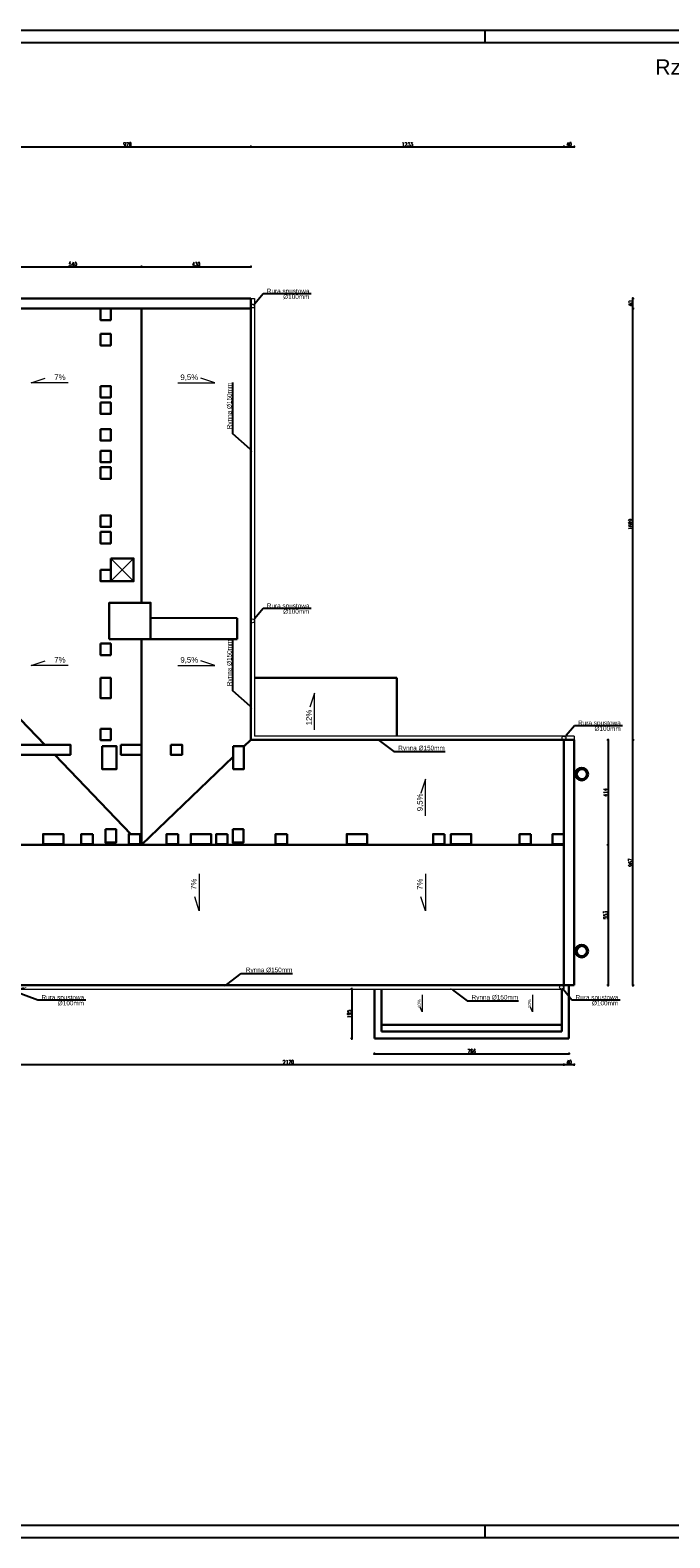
# Model space of a CAD drawing. Header units: millimetres. Extents: x 64838 to 107664, y -36848 to 0.
# Tile 108 of 109: x 100689 to 103207, y -32831 to -26891. Entities that reach past the tile are written whole.
import ezdxf
from ezdxf import colors
from ezdxf.entities.mleader import LeaderData, LeaderLine
from ezdxf.math import Vec2, Vec3

# ---------------------------------------------------------------- set-up
doc = ezdxf.new("R2010")
doc.units = ezdxf.units.MM
doc.layers.get('Defpoints').update_dxf_attribs({"color": 30})
doc.layers.add('e-cad_opisy', color=7, linetype='Continuous')
for name, color, linetype, lineweight in [('J wymiary', 1, 'Continuous', 9), ('OPIS', 7, 'Continuous', 5), ('sciany', 252, 'Continuous', 30)]:
    doc.layers.add(name, color=color, linetype=linetype, lineweight=lineweight)
doc.styles.add('ADESK2', font='simplex', dxfattribs={"width": 0.7})
doc.styles.get("Standard").update_dxf_attribs({"font": 'arial.ttf'})
doc.dimstyles.new('1-100', dxfattribs={"dimscale": 1.5, "dimtxt": 10, "dimasz": 2, "dimexe": 1, "dimexo": 1, "dimgap": 1.5, "dimtad": 1, "dimdec": 0, "dimrnd": 0.5, "dimdsep": 46, "dimtxsty": 'ADESK2', "dimblk": 'wymiar', "dimcen": -1, "dimdle": 5, "dimse1": 1, "dimse2": 1, "dimclrd": 256, "dimclre": 256, "dimclrt": 256, "dimadec": 0, "dimazin": 0, "dimtfac": 1, "dimtdec": 0, "dimtix": 1, "dimtmove": 0, "dimatfit": 3, "dimfxl": 20, "dimfxlon": 1, "dimtolj": 1, "dimtzin": 0, "dimarcsym": 0})

# ---------------------------------------------------------------- blocks, each defined once
blk = doc.blocks.new('A1_poziom')
at = {"ltscale": 0.8}
for p, q in [((661, 589), (661, 594)), ((661, 0), (661, 5))]:
    blk.add_line(p, q, dxfattribs=at)
for points in [[(0, 0), (0, 297), (25, 297), (25, 594), (841, 594), (841, 0)], [(30, 5), (836, 5), (836, 589), (30, 589)]]:
    blk.add_lwpolyline(points, close=True)
blk = doc.blocks.new('wymiar')
for p, q in [((1.5, 0), (-1.5, 0)), ((1.1, 1.1), (-1.1, -1.1)), ((0, 1.5), (0, -1.5))]:
    blk.add_line(p, q)
blk = doc.blocks.new('*D1213')
at = {"layer": 'Defpoints', "color": 0, "ltscale": 4}
for p in [(101557, -27350.6), (100587, -28028.5), (101557, -28033.3)]:
    blk.add_point(p, dxfattribs=at)
at = {"layer": 'J wymiary', "lineweight": -2}
blk.add_line((100590, -27350.6), (101554, -27350.6), dxfattribs=at)
at = {"layer": 'J wymiary', "lineweight": -2, "ltscale": 4, "xscale": 3, "yscale": 3, "zscale": 3, "rotation": 180}
blk.add_blockref('wymiar', (100587, -27350.6), dxfattribs=at)
at = {"layer": 'J wymiary', "lineweight": -2, "ltscale": 4, "xscale": 3, "yscale": 3, "zscale": 3}
blk.add_blockref('wymiar', (101557, -27350.6), dxfattribs=at)
at = {"layer": 'J wymiary', "ltscale": 4, "insert": (101072, -27340.8), "char_height": 15, "attachment_point": 5, "style": 'ADESK2'}
blk.add_mtext('\\A1;970', dxfattribs=at)
blk = doc.blocks.new('*D1214')
at = {"layer": 'Defpoints', "color": 0, "ltscale": 4}
for p in [(102790, -27350.6), (101557, -28033.3), (102790, -29722.7)]:
    blk.add_point(p, dxfattribs=at)
at = {"layer": 'J wymiary', "lineweight": -2}
blk.add_line((101560, -27350.6), (102787, -27350.6), dxfattribs=at)
at = {"layer": 'J wymiary', "lineweight": -2, "ltscale": 4, "xscale": 3, "yscale": 3, "zscale": 3, "rotation": 180}
blk.add_blockref('wymiar', (101557, -27350.6), dxfattribs=at)
at = {"layer": 'J wymiary', "lineweight": -2, "ltscale": 4, "xscale": 3, "yscale": 3, "zscale": 3}
blk.add_blockref('wymiar', (102790, -27350.6), dxfattribs=at)
at = {"layer": 'J wymiary', "ltscale": 4, "insert": (102173.5, -27340.8), "char_height": 15, "attachment_point": 5, "style": 'ADESK2'}
blk.add_mtext('\\A1;1233', dxfattribs=at)
blk = doc.blocks.new('*D1215')
at = {"layer": 'Defpoints', "color": 0, "ltscale": 4}
for p in [(102830, -27350.6), (102790, -29722.7), (102830, -29722)]:
    blk.add_point(p, dxfattribs=at)
at = {"layer": 'J wymiary', "lineweight": -2}
blk.add_line((102793, -27350.6), (102827, -27350.6), dxfattribs=at)
at = {"layer": 'J wymiary', "lineweight": -2, "ltscale": 4, "xscale": 3, "yscale": 3, "zscale": 3, "rotation": 180}
blk.add_blockref('wymiar', (102790, -27350.6), dxfattribs=at)
at = {"layer": 'J wymiary', "lineweight": -2, "ltscale": 4, "xscale": 3, "yscale": 3, "zscale": 3}
blk.add_blockref('wymiar', (102830, -27350.6), dxfattribs=at)
at = {"layer": 'J wymiary', "ltscale": 4, "insert": (102810, -27340.8), "char_height": 15, "attachment_point": 5, "style": 'ADESK2'}
blk.add_mtext('\\A1;40', dxfattribs=at)
blk = doc.blocks.new('*D1235')
at = {"layer": 'Defpoints', "color": 0, "ltscale": 4}
for p in [(102790, -30510.1), (100620, -30595.2), (102790, -30966.6)]:
    blk.add_point(p, dxfattribs=at)
at = {"layer": 'J wymiary', "lineweight": -2, "ltscale": 4}
blk.add_line((100623, -30966.6), (102787, -30966.6), dxfattribs=at)
at = {"layer": 'J wymiary', "lineweight": -2, "ltscale": 4, "xscale": 3, "yscale": 3, "zscale": 3, "rotation": 180}
blk.add_blockref('wymiar', (100620, -30966.6), dxfattribs=at)
at = {"layer": 'J wymiary', "lineweight": -2, "ltscale": 4, "xscale": 3, "yscale": 3, "zscale": 3}
blk.add_blockref('wymiar', (102790, -30966.6), dxfattribs=at)
at = {"layer": 'J wymiary', "ltscale": 4, "insert": (101705, -30956.9), "char_height": 15, "attachment_point": 5, "style": 'ADESK2'}
blk.add_mtext('\\A1;2170', dxfattribs=at)
blk = doc.blocks.new('*D1236')
at = {"layer": 'Defpoints', "color": 0, "ltscale": 4}
for p in [(102790, -30510.1), (102830, -30477.4), (102830, -30966.6)]:
    blk.add_point(p, dxfattribs=at)
at = {"layer": 'J wymiary', "lineweight": -2, "ltscale": 4}
blk.add_line((102793, -30966.6), (102827, -30966.6), dxfattribs=at)
at = {"layer": 'J wymiary', "lineweight": -2, "ltscale": 4, "xscale": 3, "yscale": 3, "zscale": 3, "rotation": 180}
blk.add_blockref('wymiar', (102790, -30966.6), dxfattribs=at)
at = {"layer": 'J wymiary', "lineweight": -2, "ltscale": 4, "xscale": 3, "yscale": 3, "zscale": 3}
blk.add_blockref('wymiar', (102830, -30966.6), dxfattribs=at)
at = {"layer": 'J wymiary', "ltscale": 4, "insert": (102810, -30956.9), "char_height": 15, "attachment_point": 5, "style": 'ADESK2'}
blk.add_mtext('\\A1;40', dxfattribs=at)
blk = doc.blocks.new('*D1243')
at = {"layer": 'Defpoints', "color": 0, "ltscale": 4}
for p in [(102830, -29687.1), (103061.3, -29687.1), (102830, -30654.1)]:
    blk.add_point(p, dxfattribs=at)
at = {"layer": 'J wymiary', "lineweight": -2}
blk.add_line((103061.3, -30651.1), (103061.3, -29690.1), dxfattribs=at)
at = {"layer": 'J wymiary', "lineweight": -2, "ltscale": 4, "xscale": 3, "yscale": 3, "zscale": 3}
for p, rotation in [((103061.3, -29687.1), 90), ((103061.3, -30654.1), 270)]:
    blk.add_blockref('wymiar', p, dxfattribs=dict(at, rotation=rotation))
at = {"layer": 'J wymiary', "ltscale": 4, "insert": (103051.6, -30170.6), "char_height": 15, "attachment_point": 5, "rotation": 90, "style": 'ADESK2'}
blk.add_mtext('\\A1;967', dxfattribs=at)
blk = doc.blocks.new('*D1244')
at = {"layer": 'Defpoints', "color": 0, "ltscale": 4}
for p in [(101484.8, -27988.1), (103061.3, -27988.1), (102830, -29687.1)]:
    blk.add_point(p, dxfattribs=at)
at = {"layer": 'J wymiary', "lineweight": -2}
blk.add_line((103061.3, -29684.1), (103061.3, -27991.1), dxfattribs=at)
at = {"layer": 'J wymiary', "lineweight": -2, "ltscale": 4, "xscale": 3, "yscale": 3, "zscale": 3}
for p, rotation in [((103061.3, -27988.1), 90), ((103061.3, -29687.1), 270)]:
    blk.add_blockref('wymiar', p, dxfattribs=dict(at, rotation=rotation))
at = {"layer": 'J wymiary', "ltscale": 4, "insert": (103051.6, -28837.6), "char_height": 15, "attachment_point": 5, "rotation": 90, "style": 'ADESK2'}
blk.add_mtext('\\A1;1699', dxfattribs=at)
blk = doc.blocks.new('*D1245')
at = {"layer": 'Defpoints', "color": 0, "ltscale": 4}
for p in [(101491.6, -27948.1), (103061.3, -27948.1), (101484.8, -27988.1)]:
    blk.add_point(p, dxfattribs=at)
at = {"layer": 'J wymiary', "lineweight": -2}
blk.add_line((103061.3, -27985.1), (103061.3, -27951.1), dxfattribs=at)
at = {"layer": 'J wymiary', "lineweight": -2, "ltscale": 4, "xscale": 3, "yscale": 3, "zscale": 3}
for p, rotation in [((103061.3, -27948.1), 90), ((103061.3, -27988.1), 270)]:
    blk.add_blockref('wymiar', p, dxfattribs=dict(at, rotation=rotation))
at = {"layer": 'J wymiary', "ltscale": 4, "insert": (103051.6, -27968.1), "char_height": 15, "attachment_point": 5, "rotation": 90, "style": 'ADESK2'}
blk.add_mtext('\\A1;40', dxfattribs=at)
blk = doc.blocks.new('*D1246')
at = {"layer": 'Defpoints', "color": 0, "ltscale": 4}
for p in [(101127, -27823), (100587, -28064.3), (101127, -28064.3)]:
    blk.add_point(p, dxfattribs=at)
at = {"layer": 'J wymiary', "lineweight": -2}
blk.add_line((100590, -27823), (101124, -27823), dxfattribs=at)
at = {"layer": 'J wymiary', "lineweight": -2, "ltscale": 4, "xscale": 3, "yscale": 3, "zscale": 3, "rotation": 180}
blk.add_blockref('wymiar', (100587, -27823), dxfattribs=at)
at = {"layer": 'J wymiary', "lineweight": -2, "ltscale": 4, "xscale": 3, "yscale": 3, "zscale": 3}
blk.add_blockref('wymiar', (101127, -27823), dxfattribs=at)
at = {"layer": 'J wymiary', "ltscale": 4, "insert": (100857, -27813.2), "char_height": 15, "attachment_point": 5, "style": 'ADESK2'}
blk.add_mtext('\\A1;540', dxfattribs=at)
blk = doc.blocks.new('*D1247')
at = {"layer": 'Defpoints', "color": 0, "ltscale": 4}
for p in [(101557, -27823), (101127, -28064.3), (101557, -28048.3)]:
    blk.add_point(p, dxfattribs=at)
at = {"layer": 'J wymiary', "lineweight": -2}
blk.add_line((101130, -27823), (101554, -27823), dxfattribs=at)
at = {"layer": 'J wymiary', "lineweight": -2, "ltscale": 4, "xscale": 3, "yscale": 3, "zscale": 3, "rotation": 180}
blk.add_blockref('wymiar', (101127, -27823), dxfattribs=at)
at = {"layer": 'J wymiary', "lineweight": -2, "ltscale": 4, "xscale": 3, "yscale": 3, "zscale": 3}
blk.add_blockref('wymiar', (101557, -27823), dxfattribs=at)
at = {"layer": 'J wymiary', "ltscale": 4, "insert": (101342, -27813.2), "char_height": 15, "attachment_point": 5, "style": 'ADESK2'}
blk.add_mtext('\\A1;430', dxfattribs=at)
blk = doc.blocks.new('*D1248')
at = {"layer": 'Defpoints', "color": 0, "ltscale": 4}
for p in [(102648, -29687.1), (102548.4, -30101.1), (102963.3, -30101.1)]:
    blk.add_point(p, dxfattribs=at)
at = {"layer": 'J wymiary', "lineweight": -2}
blk.add_line((102963.3, -29690.1), (102963.3, -30098.1), dxfattribs=at)
at = {"layer": 'J wymiary', "lineweight": -2, "ltscale": 4, "xscale": 3, "yscale": 3, "zscale": 3}
for p, rotation in [((102963.3, -29687.1), 90), ((102963.3, -30101.1), 270)]:
    blk.add_blockref('wymiar', p, dxfattribs=dict(at, rotation=rotation))
at = {"layer": 'J wymiary', "ltscale": 4, "insert": (102953.5, -29894.1), "char_height": 15, "attachment_point": 5, "rotation": 90, "style": 'ADESK2'}
blk.add_mtext('\\A1;414', dxfattribs=at)
blk = doc.blocks.new('*D1249')
at = {"layer": 'Defpoints', "color": 0, "ltscale": 4}
for p in [(102548.4, -30101.1), (102652.5, -30654.1), (102963.3, -30654.1)]:
    blk.add_point(p, dxfattribs=at)
at = {"layer": 'J wymiary', "lineweight": -2}
blk.add_line((102963.3, -30104.1), (102963.3, -30651.1), dxfattribs=at)
at = {"layer": 'J wymiary', "lineweight": -2, "ltscale": 4, "xscale": 3, "yscale": 3, "zscale": 3}
for p, rotation in [((102963.3, -30101.1), 90), ((102963.3, -30654.1), 270)]:
    blk.add_blockref('wymiar', p, dxfattribs=dict(at, rotation=rotation))
at = {"layer": 'J wymiary', "ltscale": 4, "insert": (102953.5, -30377.6), "char_height": 15, "attachment_point": 5, "rotation": 90, "style": 'ADESK2'}
blk.add_mtext('\\A1;553', dxfattribs=at)
blk = doc.blocks.new('*D1250')
at = {"layer": 'Defpoints', "color": 0, "ltscale": 4}
for p in [(102043.6, -30669.1), (101954.6, -30864.1), (102043.6, -30864.1)]:
    blk.add_point(p, dxfattribs=at)
at = {"layer": 'J wymiary', "lineweight": -2, "ltscale": 4}
blk.add_line((101954.6, -30672.1), (101954.6, -30861.1), dxfattribs=at)
at = {"layer": 'J wymiary', "lineweight": -2, "ltscale": 4, "xscale": 3, "yscale": 3, "zscale": 3}
for p, rotation in [((101954.6, -30669.1), 90), ((101954.6, -30864.1), 270)]:
    blk.add_blockref('wymiar', p, dxfattribs=dict(at, rotation=rotation))
at = {"layer": 'J wymiary', "ltscale": 4, "insert": (101944.9, -30766.6), "char_height": 15, "attachment_point": 5, "rotation": 90, "style": 'ADESK2'}
blk.add_mtext('\\A1;195', dxfattribs=at)
blk = doc.blocks.new('*D1251')
at = {"layer": 'Defpoints', "color": 0, "ltscale": 4}
for p in [(102043.6, -30864.1), (102809.6, -30864.1), (102809.6, -30923.5)]:
    blk.add_point(p, dxfattribs=at)
at = {"layer": 'J wymiary', "lineweight": -2, "ltscale": 4}
blk.add_line((102046.6, -30923.5), (102806.6, -30923.5), dxfattribs=at)
at = {"layer": 'J wymiary', "lineweight": -2, "ltscale": 4, "xscale": 3, "yscale": 3, "zscale": 3, "rotation": 180}
blk.add_blockref('wymiar', (102043.6, -30923.5), dxfattribs=at)
at = {"layer": 'J wymiary', "lineweight": -2, "ltscale": 4, "xscale": 3, "yscale": 3, "zscale": 3}
blk.add_blockref('wymiar', (102809.6, -30923.5), dxfattribs=at)
at = {"layer": 'J wymiary', "ltscale": 4, "insert": (102426.6, -30913.7), "char_height": 15, "attachment_point": 5, "style": 'ADESK2'}
blk.add_mtext('\\A1;766', dxfattribs=at)

msp = doc.modelspace()

# ---------------------------------------------------------------- linework, layer by layer
at = {"layer": 'OPIS'}
for p, q in [((101556.95, -27948.1), (101571.95, -27948.1)), ((101571.95, -27948.1), (101571.95, -29672.1)), ((100692.76, -28280.32), (100748.08, -28262.5)), ((101415.39, -28280.32), (101360.08, -28262.5)), ((100837.96, -28280.32), (100692.76, -28280.32)), ((101270.19, -28280.32), (101415.39, -28280.32)), ((101095.95, -28972.1), (101005.95, -29062.1)), ((101005.95, -28972.1), (101095.95, -29062.1)), ((100692.76, -29393.51), (100748.08, -29375.69)), ((100837.96, -29393.51), (100692.76, -29393.51)), ((101270.19, -29393.51), (101415.39, -29393.51)), ((101415.39, -29393.51), (101360.08, -29375.69)), ((101807.81, -29502.83), (101789.98, -29558.14)), ((101807.81, -29648.02), (101807.81, -29502.83)), ((102829.95, -29672.1), (101571.95, -29672.1)), ((102829.95, -29672.1), (102829.95, -29687.1)), ((102244.27, -29841.55), (102226.44, -29896.86)), ((102244.27, -29986.74), (102244.27, -29841.55)), ((101354.18, -30215.45), (101354.18, -30360.64)), ((102244.27, -30215.45), (102244.27, -30360.64)), ((101354.18, -30360.64), (101336.36, -30305.33)), ((102244.27, -30360.64), (102226.44, -30305.33)), ((100619.95, -30669.1), (102789.95, -30669.1)), ((102232.12, -30691.88), (102232.12, -30758.11)), ((102666.35, -30691.88), (102666.35, -30758.11)), ((102789.95, -30654.1), (102789.95, -30669.1)), ((102232.12, -30758.11), (102224.1, -30740.89)), ((102666.35, -30758.11), (102658.33, -30740.89))]:
    msp.add_line(p, q, dxfattribs=at)
for centre in [(101564.45, -27978.1), (101564.45, -29218.1), (102789.95, -29679.6), (102779.95, -30661.6)]:
    msp.add_circle(centre, 7.5, dxfattribs=at)
at = {"layer": 'sciany'}
for p, q in [((101556.95, -27948.1), (100586.95, -27948.1)), ((101556.95, -29687.1), (101556.95, -27948.1)), ((101556.95, -27988.1), (100586.95, -27988.1)), ((101126.95, -27988.1), (101126.95, -29147.1)), ((101503.95, -29207.1), (101162.95, -29206.89)), ((101503.95, -29207.1), (101503.95, -29290.1)), ((100999.95, -29290.1), (101503.95, -29290.1)), ((101126.95, -29290.1), (101126.95, -30101.1)), ((102131.95, -29442.1), (101571.95, -29442.1)), ((102131.95, -29672.1), (102131.95, -29442.1)), ((100586.95, -29539.6), (100747.08, -29706.1)), ((101556.95, -29687.1), (101529.95, -29713.06)), ((102829.95, -29687.1), (101556.95, -29687.1)), ((102789.95, -29687.1), (102789.95, -30654.1)), ((102829.95, -29687.1), (102829.95, -30654.1)), ((100785.55, -29746.1), (101085.6, -30058.1)), ((101487.95, -29753.45), (101126.72, -30100.85)), ((99137.95, -30101.1), (102789.95, -30101.1)), ((101121.95, -30095.9), (101126.95, -30101.1)), ((102829.95, -30654.1), (100619.95, -30654.1)), ((102043.57, -30669.1), (102043.57, -30864.1)), ((102071.57, -30669.1), (102071.57, -30836.1)), ((102781.57, -30669.1), (102781.57, -30836.1)), ((102809.57, -30654.1), (102809.57, -30864.1)), ((102781.57, -30810.1), (102071.57, -30810.1)), ((102809.57, -30864.1), (102043.57, -30864.1)), ((102781.57, -30836.1), (102071.57, -30836.1))]:
    msp.add_line(p, q, dxfattribs=at)
for points in [[(100965.95, -27988.1), (101005.95, -27988.1), (101005.95, -28033.1), (100965.95, -28033.1)], [(100965.95, -28088.1), (101005.95, -28088.1), (101005.95, -28133.1), (100965.95, -28133.1)], [(100965.95, -28293.1), (101005.95, -28293.1), (101005.95, -28338.1), (100965.95, -28338.1)], [(100965.95, -28358.1), (101005.95, -28358.1), (101005.95, -28403.1), (100965.95, -28403.1)], [(100965.95, -28463.1), (101005.95, -28463.1), (101005.95, -28508.1), (100965.95, -28508.1)], [(100965.95, -28548.1), (101005.95, -28548.1), (101005.95, -28593.1), (100965.95, -28593.1)], [(100965.95, -28613.1), (101005.95, -28613.1), (101005.95, -28658.1), (100965.95, -28658.1)], [(100965.95, -28803.1), (101005.95, -28803.1), (101005.95, -28848.1), (100965.95, -28848.1)], [(100965.95, -28868.1), (101005.95, -28868.1), (101005.95, -28913.1), (100965.95, -28913.1)], [(101005.95, -28972.1), (101095.95, -28972.1), (101095.95, -29062.1), (101005.95, -29062.1)], [(100965.95, -29017.1), (101005.95, -29017.1), (101005.95, -29062.1), (100965.95, -29062.1)], [(100999.95, -29290.1), (101162.95, -29290.1), (101162.95, -29147.1), (100999.95, -29147.1)], [(100965.95, -29308.1), (101005.95, -29308.1), (101005.95, -29353.1), (100965.95, -29353.1)], [(100965.95, -29443.1), (101005.95, -29443.1), (101005.95, -29523.1), (100965.95, -29523.1)], [(100965.95, -29643.1), (101005.95, -29643.1), (101005.95, -29688.1), (100965.95, -29688.1)], [(100580.95, -29706.1), (100846.95, -29706.1), (100846.95, -29746.1), (100580.95, -29746.1)], [(100971.95, -29712.1), (101028.95, -29712.1), (101028.95, -29802.1), (100971.95, -29802.1)], [(101045.95, -29706.1), (101126.95, -29706.1), (101126.95, -29746.1), (101045.95, -29746.1)], [(101241.95, -29706.1), (101286.95, -29706.1), (101286.95, -29746.1), (101241.95, -29746.1)], [(101487.95, -29712.1), (101529.95, -29712.1), (101529.95, -29802.1), (101487.95, -29802.1)], [(100984.95, -30039.1), (101026.95, -30039.1), (101026.95, -30092.1), (100984.95, -30092.1)], [(101485.95, -30039.1), (101527.95, -30039.1), (101527.95, -30092.1), (101485.95, -30092.1)], [(100739.95, -30098.1), (100739.95, -30058.1), (100819.95, -30058.1), (100819.95, -30098.1)], [(100934.95, -30058.1), (100934.95, -30098.1), (100889.95, -30098.1), (100889.95, -30058.1)], [(101121.95, -30058.1), (101121.95, -30098.1), (101076.95, -30098.1), (101076.95, -30058.1)], [(101270.95, -30058.1), (101270.95, -30098.1), (101225.95, -30098.1), (101225.95, -30058.1)], [(101320.95, -30098.1), (101320.95, -30058.1), (101400.95, -30058.1), (101400.95, -30098.1)], [(101465.95, -30058.1), (101465.95, -30098.1), (101420.95, -30098.1), (101420.95, -30058.1)], [(101699.95, -30058.1), (101699.95, -30098.1), (101654.95, -30098.1), (101654.95, -30058.1)], [(101934.95, -30098.1), (101934.95, -30058.1), (102014.95, -30058.1), (102014.95, -30098.1)], [(102319.95, -30058.1), (102319.95, -30098.1), (102274.95, -30098.1), (102274.95, -30058.1)], [(102344.95, -30098.1), (102344.95, -30058.1), (102424.95, -30058.1), (102424.95, -30098.1)], [(102659.95, -30058.1), (102659.95, -30098.1), (102614.95, -30098.1), (102614.95, -30058.1)], [(102789.95, -30058.1), (102789.95, -30098.1), (102744.95, -30098.1), (102744.95, -30058.1)]]:
    msp.add_lwpolyline(points, close=True, dxfattribs=at)
for centre, radius in [((102859.85, -29822.1), 25), ((102859.85, -29822.1), 20), ((102859.85, -30519.1), 25), ((102859.85, -30519.1), 20)]:
    msp.add_circle(centre, radius, dxfattribs=at)

# ---------------------------------------------------------------- block references
at = {"layer": 'e-cad_opisy', "ltscale": 4, "xscale": 10, "yscale": 10, "zscale": 10}
msp.add_blockref('A1_poziom', (95869.55, -32831.02), dxfattribs=at)

# ---------------------------------------------------------------- texts
at = {"layer": 'OPIS'}
for s, p in [('7%%%', (100783.67, -28269.58)), ('9,5%%%', (101280.06, -28269.58)), ('7%%%', (100783.67, -29382.76)), ('9,5%%%', (101280.06, -29382.76))]:
    msp.add_text(s, height=22, dxfattribs=at).set_placement(p)
for s, p in [('12%%%', (101797.06, -29629.71)), ('9,5%%%', (102233.52, -29968.44)), ('7%%%', (101343.44, -30278.18)), ('7%%%', (102233.52, -30278.18))]:
    msp.add_text(s, height=22, rotation=90, dxfattribs=at).set_placement(p)
at = {"layer": 'OPIS', "insert": (103479.7, -27077.4, 0), "char_height": 60, "width": 1443.7083, "attachment_point": 5}
msp.add_mtext('\\pxqr;{\\C7;Rzut dachu - inwentaryzacja\\P\\fArial|b0|i1|c238|p34;\\H0.7x;skala 1:100}', dxfattribs=at)
at = {"layer": 'OPIS', "char_height": 12.5, "width": 350.5698, "attachment_point": 3, "rotation": 90}
for insert in [(102213.95, -30708.68), (102648.18, -30708.68)]:
    msp.add_mtext('10%', dxfattribs=dict(at, insert=insert))

# ---------------------------------------------------------------- dimensions: what is measured, and where the dimension line sits
at = {"layer": 'J wymiary'}
for base, p1, p2, picture, middle in [((101556.95, -27350.55), (100586.95, -28028.5), (101556.95, -28033.34), '*D1213', (101071.95, -27340.8)), ((102789.95, -27350.55), (101556.95, -28033.34), (102789.95, -29722.74), '*D1214', (102173.45, -27340.8)), ((102829.95, -27350.55), (102789.95, -29722.74), (102829.95, -29722.03), '*D1215', (102809.95, -27340.8)), ((101126.95, -27822.97), (100586.95, -28064.33), (101126.95, -28064.33), '*D1246', (100856.95, -27813.22)), ((101556.95, -27822.97), (101126.95, -28064.33), (101556.95, -28048.33), '*D1247', (101341.95, -27813.22))]:
    dim = msp.add_linear_dim(base=base, p1=p1, p2=p2, dimstyle='1-100', override={"dimblk": 'wymiar'}, dxfattribs=at)
    dim.commit()
    dim.dimension.update_dxf_attribs({"geometry": picture, "text_midpoint": middle})
for base, p1, p2, picture, middle in [((103061.34, -27948.1), (101484.76, -27988.1), (101491.55, -27948.1), '*D1245', (103051.59, -27968.1)), ((103061.34, -27988.1), (102829.95, -29687.1), (101484.76, -27988.1), '*D1244', (103051.59, -28837.6)), ((102963.29, -30101.1), (102648.01, -29687.1), (102548.35, -30101.1), '*D1248', (102953.54, -29894.1)), ((103061.34, -29687.1), (102829.95, -30654.1), (102829.95, -29687.1), '*D1243', (103051.59, -30170.6)), ((102963.29, -30654.1), (102548.35, -30101.1), (102652.54, -30654.1), '*D1249', (102953.54, -30377.6))]:
    dim = msp.add_linear_dim(base=base, p1=p1, p2=p2, angle=90, dimstyle='1-100', override={"dimblk": 'wymiar'}, dxfattribs=at)
    dim.commit()
    dim.dimension.update_dxf_attribs({"geometry": picture, "text_midpoint": middle})
at = {"layer": 'J wymiary', "ltscale": 4}
for base, p1, p2, override, picture, middle in [((102789.95, -30966.64), (100619.95, -30595.22), (102789.95, -30510.06), {"dimtmove": 1}, '*D1235', (101704.95, -30956.89)), ((102829.95, -30966.64), (102789.95, -30510.06), (102829.95, -30477.44), {"dimtmove": 1}, '*D1236', (102809.95, -30956.89)), ((102809.57, -30923.48), (102043.57, -30864.1), (102809.57, -30864.1), {"dimblk": 'wymiar', "dimtmove": 1}, '*D1251', (102426.57, -30913.73))]:
    dim = msp.add_linear_dim(base=base, p1=p1, p2=p2, dimstyle='1-100', override=override, dxfattribs=at)
    dim.commit()
    dim.dimension.update_dxf_attribs({"geometry": picture, "text_midpoint": middle})
dim = msp.add_linear_dim(base=(101954.62, -30864.1), p1=(102043.57, -30669.1), p2=(102043.57, -30864.1), angle=90, dimstyle='1-100', override={"dimblk": 'wymiar', "dimtmove": 1}, dxfattribs=at)
dim.commit()
dim.dimension.update_dxf_attribs({"geometry": '*D1250', "text_midpoint": (101944.87, -30766.6)})

# ---------------------------------------------------------------- leaders
at = {"layer": 'OPIS'}
ml = msp.add_multileader_mtext('Standard', dxfattribs=at)
ml.set_content('Rura spustowa\\P\\P\\P %%C100mm', color=256)
ml.set_leader_properties()
ml.build(insert=Vec2(0, 0))
ml.multileader.update_dxf_attribs({"text_left_attachment_type": 6, "text_right_attachment_type": 6, "arrow_head_size": 14})
ctx = ml.context
ctx.base_point, ctx.char_height, ctx.arrow_head_size, ctx.landing_gap_size, ctx.plane_origin = Vec3(101613.38, -27928.44), 18, 14, 10, Vec3(101328.1, -27834.77)
ctx.left_attachment, ctx.right_attachment, ctx.text_align_type = 6, 6, 2
notes = []
notes.append((ctx, [(0, (1, 1, 0), (101605.38, -27928.44), (1, 0), 8, [(0, [(101564.45, -27978.1)], 256, [])])]))
ctx.mtext.insert, ctx.mtext.alignment, ctx.mtext.line_spacing_factor, ctx.mtext.flow_direction = Vec3(101788.06, -27909.72), 3, 0.25, 5
ml = msp.add_multileader_mtext('Standard', dxfattribs=at)
ml.set_content('Rynna %%C150mm', color=256)
ml.set_leader_properties()
ml.build(insert=Vec2(0, 0))
ml.multileader.update_dxf_attribs({"text_left_attachment_type": 6, "text_right_attachment_type": 6, "arrow_head_size": 14})
ctx = ml.context
ctx.base_point, ctx.char_height, ctx.arrow_head_size, ctx.landing_gap_size, ctx.plane_origin, ctx.plane_x_axis, ctx.plane_y_axis = Vec3(101486.77, -28473.39), 18, 14, 10, Vec3(101568.73, -28008.55), Vec3(0, 1), Vec3(-1, 0)
ctx.left_attachment, ctx.right_attachment = 6, 6
notes.append((ctx, [(0, (1, 1, 0), (101486.77, -28481.39), (0, 1), 8, [(0, [(101564.67, -28551.69)], 256, [])])]))
ctx.mtext.insert, ctx.mtext.text_direction, ctx.mtext.rotation, ctx.mtext.line_spacing_factor, ctx.mtext.flow_direction = Vec3(101463.48, -28463.39), Vec3(0, 1), 1.5707963, 0.25, 5
ml = msp.add_multileader_mtext('Standard', dxfattribs=at)
ml.set_content('Rura spustowa\\P\\P\\P %%C100mm', color=256)
ml.set_leader_properties()
ml.build(insert=Vec2(0, 0))
ml.multileader.update_dxf_attribs({"text_left_attachment_type": 6, "text_right_attachment_type": 6, "arrow_head_size": 14})
ctx = ml.context
ctx.base_point, ctx.char_height, ctx.arrow_head_size, ctx.landing_gap_size, ctx.plane_origin = Vec3(101613.38, -29168.44), 18, 14, 10, Vec3(101328.1, -29074.77)
ctx.left_attachment, ctx.right_attachment, ctx.text_align_type = 6, 6, 2
notes.append((ctx, [(0, (1, 1, 0), (101605.38, -29168.44), (1, 0), 8, [(0, [(101564.45, -29218.1)], 256, [])])]))
ctx.mtext.insert, ctx.mtext.alignment, ctx.mtext.line_spacing_factor, ctx.mtext.flow_direction = Vec3(101788.06, -29149.72), 3, 0.25, 5
ml = msp.add_multileader_mtext('Standard', dxfattribs=at)
ml.set_content('Rynna %%C150mm', color=256)
ml.set_leader_properties()
ml.build(insert=Vec2(0, 0))
ml.multileader.update_dxf_attribs({"text_left_attachment_type": 6, "text_right_attachment_type": 6, "arrow_head_size": 14})
ctx = ml.context
ctx.base_point, ctx.char_height, ctx.arrow_head_size, ctx.landing_gap_size, ctx.plane_origin, ctx.plane_x_axis, ctx.plane_y_axis = Vec3(101486.77, -29485.43), 18, 14, 10, Vec3(101568.73, -29020.59), Vec3(0, 1), Vec3(-1, 0)
ctx.left_attachment, ctx.right_attachment = 6, 6
notes.append((ctx, [(0, (1, 1, 0), (101486.77, -29493.43), (0, 1), 8, [(0, [(101564.67, -29563.73)], 256, [])])]))
ctx.mtext.insert, ctx.mtext.text_direction, ctx.mtext.rotation, ctx.mtext.line_spacing_factor, ctx.mtext.flow_direction = Vec3(101463.48, -29475.43), Vec3(0, 1), 1.5707963, 0.25, 5
ml = msp.add_multileader_mtext('Standard', dxfattribs=at)
ml.set_content('Rura spustowa\\P\\P\\P %%C100mm', color=256)
ml.set_leader_properties()
ml.build(insert=Vec2(0, 0))
ml.multileader.update_dxf_attribs({"text_left_attachment_type": 6, "text_right_attachment_type": 6, "arrow_head_size": 14})
ctx = ml.context
ctx.base_point, ctx.char_height, ctx.arrow_head_size, ctx.landing_gap_size, ctx.plane_origin = Vec3(102838.88, -29629.94), 18, 14, 10, Vec3(102553.6, -29536.27)
ctx.left_attachment, ctx.right_attachment, ctx.text_align_type = 6, 6, 2
notes.append((ctx, [(0, (1, 1, 0), (102830.88, -29629.94), (1, 0), 8, [(0, [(102789.95, -29679.6)], 256, [])])]))
ctx.mtext.insert, ctx.mtext.alignment, ctx.mtext.line_spacing_factor, ctx.mtext.flow_direction = Vec3(103013.56, -29611.22), 3, 0.25, 5
ml = msp.add_multileader_mtext('Standard', dxfattribs=at)
ml.set_content('Rynna %%C150mm', color=256)
ml.set_leader_properties()
ml.build(insert=Vec2(0, 0))
ml.multileader.update_dxf_attribs({"text_left_attachment_type": 6, "text_right_attachment_type": 6, "arrow_head_size": 14})
ctx = ml.context
ctx.base_point, ctx.char_height, ctx.arrow_head_size, ctx.landing_gap_size, ctx.plane_origin = Vec3(102127.79, -29733.41), 18, 14, 10, Vec3(102596.86, -29797.73)
ctx.left_attachment, ctx.right_attachment = 6, 6
notes.append((ctx, [(0, (1, 1, 0), (102119.79, -29733.41), (1, 0), 8, [(0, [(102052.02, -29681.38)], 256, [])])]))
ctx.mtext.insert, ctx.mtext.line_spacing_factor, ctx.mtext.flow_direction = Vec3(102137.79, -29710.12), 0.25, 5
ml = msp.add_multileader_mtext('Standard', dxfattribs=at)
ml.set_content('Rynna %%C150mm', color=256)
ml.set_leader_properties()
ml.build(insert=Vec2(0, 0))
ml.multileader.update_dxf_attribs({"text_left_attachment_type": 6, "text_right_attachment_type": 6, "arrow_head_size": 14})
ctx = ml.context
ctx.base_point, ctx.char_height, ctx.arrow_head_size, ctx.landing_gap_size, ctx.plane_origin = Vec3(101527.85, -30607.78), 18, 14, 10, Vec3(101996.92, -30543.47)
ctx.left_attachment, ctx.right_attachment = 6, 6
notes.append((ctx, [(0, (1, 1, 0), (101519.85, -30607.78), (1, 0), 8, [(0, [(101452.09, -30659.81)], 256, [])])]))
ctx.mtext.insert, ctx.mtext.line_spacing_factor, ctx.mtext.flow_direction = Vec3(101537.85, -30584.49), 0.25, 5
ml = msp.add_multileader_mtext('Standard', dxfattribs=at)
ml.set_content('Rura spustowa\\P\\P\\P %%C100mm', color=256)
ml.set_leader_properties()
ml.build(insert=Vec2(0, 0))
ml.multileader.update_dxf_attribs({"text_left_attachment_type": 6, "text_right_attachment_type": 6, "arrow_head_size": 14})
ctx = ml.context
ctx.base_point, ctx.char_height, ctx.arrow_head_size, ctx.landing_gap_size, ctx.plane_origin = Vec3(100726.38, -30711.25), 18, 14, 10, Vec3(100441.1, -30804.93)
ctx.left_attachment, ctx.right_attachment, ctx.text_align_type = 6, 6, 2
notes.append((ctx, [(0, (1, 1, 0), (100718.38, -30711.25), (1, 0), 8, [(1, [(100677.45, -30661.6), (100627.45, -30676.6)], 256, [])])]))
ctx.mtext.insert, ctx.mtext.alignment, ctx.mtext.line_spacing_factor, ctx.mtext.flow_direction = Vec3(100901.06, -30692.52), 3, 0.25, 5
ml = msp.add_multileader_mtext('Standard', dxfattribs=at)
ml.set_content('Rynna %%C150mm', color=256)
ml.set_leader_properties()
ml.build(insert=Vec2(0, 0))
ml.multileader.update_dxf_attribs({"text_left_attachment_type": 6, "text_right_attachment_type": 6, "arrow_head_size": 14})
ctx = ml.context
ctx.base_point, ctx.char_height, ctx.arrow_head_size, ctx.landing_gap_size, ctx.plane_origin = Vec3(102416.38, -30715.41), 18, 14, 10, Vec3(102885.45, -30779.73)
ctx.left_attachment, ctx.right_attachment = 6, 6
notes.append((ctx, [(0, (1, 1, 0), (102408.38, -30715.41), (1, 0), 8, [(0, [(102340.62, -30663.38)], 256, [])])]))
ctx.mtext.insert, ctx.mtext.line_spacing_factor, ctx.mtext.flow_direction = Vec3(102426.38, -30692.12), 0.25, 5
ml = msp.add_multileader_mtext('Standard', dxfattribs=at)
ml.set_content('Rura spustowa\\P\\P\\P %%C100mm', color=256)
ml.set_leader_properties()
ml.build(insert=Vec2(0, 0))
ml.multileader.update_dxf_attribs({"text_left_attachment_type": 6, "text_right_attachment_type": 6, "arrow_head_size": 14})
ctx = ml.context
ctx.base_point, ctx.char_height, ctx.arrow_head_size, ctx.landing_gap_size, ctx.plane_origin = Vec3(102828.88, -30711.25), 18, 14, 10, Vec3(102543.6, -30804.93)
ctx.left_attachment, ctx.right_attachment, ctx.text_align_type = 6, 6, 2
notes.append((ctx, [(0, (1, 1, 0), (102820.88, -30711.25), (1, 0), 8, [(0, [(102779.95, -30661.6)], 256, [])])]))
ctx.mtext.insert, ctx.mtext.alignment, ctx.mtext.line_spacing_factor, ctx.mtext.flow_direction = Vec3(103003.56, -30692.52), 3, 0.25, 5
for ctx, leaders in notes:
    for number, flags, end, landing, length, lines in leaders:
        leader = LeaderData()
        leader.index, (leader.has_last_leader_line, leader.has_dogleg_vector, leader.attachment_direction) = number, flags
        leader.last_leader_point, leader.dogleg_vector, leader.dogleg_length = Vec3(end), Vec3(landing), length
        for number, points, colour, breaks in lines:
            line = LeaderLine()
            line.index, line.vertices, line.color, line.breaks = number, Vec3.list(points), colors.encode_raw_color(colour), breaks
            leader.lines.append(line)
        ctx.leaders.append(leader)

doc.saveas('drawing.dxf')
